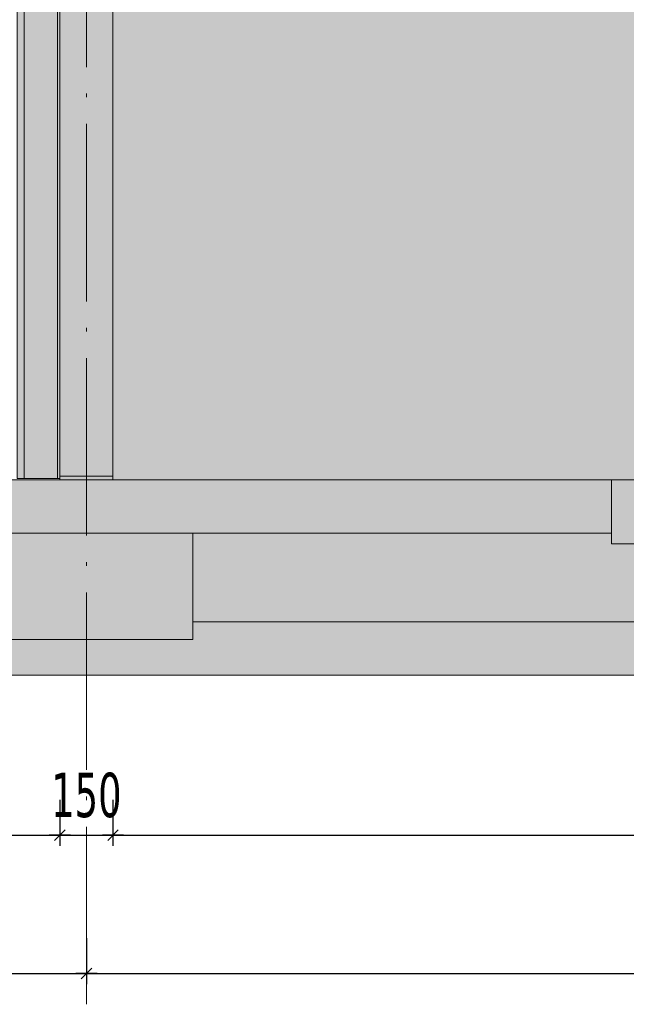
# Model space of a CAD drawing. Header units: millimetres. Extents: x 1567 to 2756, y -116 to 725.
# Tile 6 of 256: x 1694 to 1728, y 118 to 174. Entities that reach past the tile are written whole.
import ezdxf

# ---------------------------------------------------------------- set-up
doc = ezdxf.new("R2010")
doc.units = ezdxf.units.MM
doc.linetypes.add('CADWORK_5', pattern=[13.2, 10, -1.5, 0.2, -1.5])
doc.layers.add('Ech.1_50', color=7, linetype='Continuous')
doc.styles.add('tahoma-z-r', font='txt', dxfattribs={"width": 0.704918})
doc.dimstyles.new('ISO-25', dxfattribs={"dimtxt": 2.5, "dimasz": 2.5, "dimexe": 1.25, "dimexo": 0.625, "dimtad": 1, "dimtxsty": 'Standard', "dimcen": 2.5, "dimadec": 0, "dimazin": 0, "dimtfac": 1, "dimtmove": 0, "dimatfit": 3, "dimfxl": 1, "dimarcsym": 0})

# ---------------------------------------------------------------- blocks, each defined once
blk = doc.blocks.new('cw-dimension-symbol2')
at = {"color": 0, "linetype": 'Continuous', "lineweight": -2}
for p, q in [((-1, 0), (1, 0)), ((-0.5, -0.5), (0.5, 0.5))]:
    blk.add_line(p, q, dxfattribs=at)
blk = doc.blocks.new('*D110')
at = {"layer": 'Defpoints', "color": 0}
for p in [(1796.078, 129.994), (1699.078, 127.994), (1796.078, 127.994)]:
    blk.add_point(p, dxfattribs=at)
at = {"layer": 'Ech.1_50', "color": 0, "linetype": 'Continuous', "lineweight": -2}
for p, q in [((1796.078, 129.994), (1796.078, 127.394)), ((1699.078, 127.994), (1699.078, 127.394)), ((1699.678, 127.994), (1795.478, 127.994))]:
    blk.add_line(p, q, dxfattribs=at)
at = {"layer": 'Ech.1_50', "color": 0, "lineweight": -2, "xscale": 0.6000000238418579, "yscale": 0.6000000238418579, "zscale": 0.6000000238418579}
for p, rotation in [((1699.078, 127.994), 180), ((1796.078, 127.994), 360)]:
    blk.add_blockref('cw-dimension-symbol2', p, dxfattribs=dict(at, rotation=rotation))
at = {"layer": 'Ech.1_50', "color": 7, "linetype": 'Continuous', "lineweight": 5, "insert": (1747.578, 130.244), "char_height": 2.5, "attachment_point": 5, "style": 'tahoma-z-r'}
blk.add_mtext('4850', dxfattribs=at)
blk = doc.blocks.new('*D112')
at = {"layer": 'Defpoints', "color": 0}
for p in [(1636.078, 129.994), (1696.078, 129.994), (1696.078, 127.994)]:
    blk.add_point(p, dxfattribs=at)
at = {"layer": 'Ech.1_50', "color": 0, "linetype": 'Continuous', "lineweight": -2}
for p, q in [((1636.078, 129.994), (1636.078, 127.394)), ((1696.078, 129.994), (1696.078, 127.394)), ((1636.678, 127.994), (1695.478, 127.994))]:
    blk.add_line(p, q, dxfattribs=at)
at = {"layer": 'Ech.1_50', "color": 0, "lineweight": -2, "xscale": 0.6000000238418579, "yscale": 0.6000000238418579, "zscale": 0.6000000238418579, "rotation": 180}
blk.add_blockref('cw-dimension-symbol2', (1636.078, 127.994), dxfattribs=at)
at = {"layer": 'Ech.1_50', "color": 0, "lineweight": -2, "xscale": 0.6000000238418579, "yscale": 0.6000000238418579, "zscale": 0.6000000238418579}
blk.add_blockref('cw-dimension-symbol2', (1696.078, 127.994), dxfattribs=at)
at = {"layer": 'Ech.1_50', "color": 7, "linetype": 'Continuous', "lineweight": 5, "insert": (1666.078, 130.244), "char_height": 2.5, "attachment_point": 5, "style": 'tahoma-z-r'}
blk.add_mtext('3000', dxfattribs=at)
blk = doc.blocks.new('*D114')
at = {"layer": 'Defpoints', "color": 0}
for p in [(1696.078, 129.994), (1699.078, 129.994), (1699.078, 127.994)]:
    blk.add_point(p, dxfattribs=at)
at = {"layer": 'Ech.1_50', "color": 0, "linetype": 'Continuous', "lineweight": -2}
for p, q in [((1696.078, 129.994), (1696.078, 127.394)), ((1699.078, 129.994), (1699.078, 127.394)), ((1696.678, 127.994), (1698.478, 127.994))]:
    blk.add_line(p, q, dxfattribs=at)
at = {"layer": 'Ech.1_50', "color": 0, "lineweight": -2, "xscale": 0.6000000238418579, "yscale": 0.6000000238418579, "zscale": 0.6000000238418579, "rotation": 180}
blk.add_blockref('cw-dimension-symbol2', (1696.078, 127.994), dxfattribs=at)
at = {"layer": 'Ech.1_50', "color": 0, "lineweight": -2, "xscale": 0.6000000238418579, "yscale": 0.6000000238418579, "zscale": 0.6000000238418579}
blk.add_blockref('cw-dimension-symbol2', (1699.078, 127.994), dxfattribs=at)
at = {"layer": 'Ech.1_50', "color": 7, "linetype": 'Continuous', "lineweight": 5, "insert": (1697.578, 130.244), "char_height": 2.5, "attachment_point": 5, "style": 'tahoma-z-r'}
blk.add_mtext('150', dxfattribs=at)
blk = doc.blocks.new('*D125')
at = {"layer": 'Defpoints', "color": 0}
for p in [(1634.578, 122.202), (1697.578, 122.202), (1697.578, 120.202)]:
    blk.add_point(p, dxfattribs=at)
at = {"layer": 'Ech.1_50', "color": 0, "linetype": 'Continuous', "lineweight": -2}
for p, q in [((1634.578, 122.202), (1634.578, 119.602)), ((1697.578, 122.202), (1697.578, 119.602)), ((1635.178, 120.202), (1696.978, 120.202))]:
    blk.add_line(p, q, dxfattribs=at)
at = {"layer": 'Ech.1_50', "color": 0, "lineweight": -2, "xscale": 0.6000000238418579, "yscale": 0.6000000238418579, "zscale": 0.6000000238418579, "rotation": 180}
blk.add_blockref('cw-dimension-symbol2', (1634.578, 120.202), dxfattribs=at)
at = {"layer": 'Ech.1_50', "color": 0, "lineweight": -2, "xscale": 0.6000000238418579, "yscale": 0.6000000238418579, "zscale": 0.6000000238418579}
blk.add_blockref('cw-dimension-symbol2', (1697.578, 120.202), dxfattribs=at)
at = {"layer": 'Ech.1_50', "color": 7, "linetype": 'Continuous', "lineweight": 5, "insert": (1666.078, 122.452), "char_height": 2.5, "attachment_point": 5, "style": 'tahoma-z-r'}
blk.add_mtext('3150', dxfattribs=at)
blk = doc.blocks.new('*D126')
at = {"layer": 'Defpoints', "color": 0}
for p in [(1697.578, 122.202), (1797.578, 122.202), (1797.578, 120.202)]:
    blk.add_point(p, dxfattribs=at)
at = {"layer": 'Ech.1_50', "color": 0, "linetype": 'Continuous', "lineweight": -2}
for p, q in [((1697.578, 122.202), (1697.578, 119.602)), ((1797.578, 122.202), (1797.578, 119.602)), ((1698.178, 120.202), (1796.978, 120.202))]:
    blk.add_line(p, q, dxfattribs=at)
at = {"layer": 'Ech.1_50', "color": 0, "lineweight": -2, "xscale": 0.6000000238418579, "yscale": 0.6000000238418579, "zscale": 0.6000000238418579, "rotation": 180}
blk.add_blockref('cw-dimension-symbol2', (1697.578, 120.202), dxfattribs=at)
at = {"layer": 'Ech.1_50', "color": 0, "lineweight": -2, "xscale": 0.6000000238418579, "yscale": 0.6000000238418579, "zscale": 0.6000000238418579}
blk.add_blockref('cw-dimension-symbol2', (1797.578, 120.202), dxfattribs=at)
at = {"layer": 'Ech.1_50', "color": 7, "linetype": 'Continuous', "lineweight": 5, "insert": (1747.578, 122.452), "char_height": 2.5, "attachment_point": 5, "style": 'tahoma-z-r'}
blk.add_mtext('5000', dxfattribs=at)

msp = doc.modelspace()

# ---------------------------------------------------------------- hatches: boundary and pattern name
at = {"layer": 'Ech.1_50', "linetype": 'Continuous', "lineweight": 5, "true_color": 0xe0c8b3, "transparency": 33554687}
h = msp.add_hatch(color=9, dxfattribs=at)
h.paths.add_polyline_path([(1696.078, 148.216), (1699.078, 148.216), (1699.078, 230.174), (1696.078, 229.424), (1696.078, 221.137), (1696.078, 148.216)])
h.paths.add_polyline_path([(1696.378, 221.137), (1696.378, 226.816), (1698.778, 226.816), (1698.778, 210.379), (1696.378, 210.379), (1696.378, 221.137)])
at = {"layer": 'Ech.1_50', "linetype": 'Continuous', "lineweight": 5, "true_color": 0xfdfdfd, "transparency": 33554687}
for points in [[(1792.039, 205.016), (1699.078, 205.016), (1699.078, 148.016), (1796.078, 148.016), (1796.078, 202.684), (1792.039, 205.016)], [(1791.578, 145.016), (1767.978, 145.016), (1767.978, 144.416), (1757.978, 144.416), (1757.978, 145.016), (1737.178, 145.016), (1737.178, 144.416), (1727.178, 144.416), (1727.178, 145.016), (1703.578, 145.016), (1703.578, 140.016), (1791.578, 140.016), (1791.578, 145.016)]]:
    msp.add_hatch(color=7, dxfattribs=at).paths.add_polyline_path(points)
at = {"layer": 'Ech.1_50', "linetype": 'Continuous', "lineweight": 5, "true_color": 0xb3b3b3, "transparency": 33554687}
for points in [[(1693.678, 148.096), (1694.078, 148.096), (1694.078, 200.096), (1693.678, 200.096), (1693.678, 148.096)], [(1695.958, 200.096), (1694.078, 200.096), (1694.078, 148.096), (1695.958, 148.096), (1695.958, 200.096)], [(1696.078, 200.096), (1695.958, 200.096), (1695.958, 148.096), (1696.078, 148.096), (1696.078, 200.096)]]:
    msp.add_hatch(color=253, dxfattribs=at).paths.add_polyline_path(points)
at = {"layer": 'Ech.1_50', "linetype": 'Continuous', "lineweight": 5, "true_color": 0xb3d6f7, "transparency": 33554687}
msp.add_hatch(color=254, dxfattribs=at).paths.add_polyline_path([(1696.078, 148.016), (1699.078, 148.016), (1699.078, 148.216), (1696.078, 148.216), (1696.078, 148.016)])
at = {"layer": 'Ech.1_50', "linetype": 'Continuous', "lineweight": 5, "true_color": 0xdcdcdc, "transparency": 33554687}
msp.add_hatch(color=254, dxfattribs=at).paths.add_polyline_path([(1686.978, 145.016), (1727.178, 145.016), (1727.178, 148.016), (1686.978, 148.016), (1686.978, 145.016)])
at = {"layer": 'Ech.1_50', "linetype": 'Continuous', "lineweight": 5, "true_color": 0xd0d0d0, "transparency": 33554687}
msp.add_hatch(color=254, dxfattribs=at).paths.add_polyline_path([(1727.178, 144.416), (1737.178, 144.416), (1737.178, 148.016), (1727.178, 148.016), (1727.178, 144.416)])
at = {"layer": 'Ech.1_50', "linetype": 'Continuous', "lineweight": 5, "true_color": 0xf3f3f3, "transparency": 33554687}
for points in [[(1703.578, 145.016), (1691.578, 145.016), (1691.578, 139.016), (1703.578, 139.016), (1703.578, 145.016)], [(1639.578, 137.016), (1958.578, 137.016), (1958.578, 140.016), (1886.578, 140.016), (1886.578, 139.016), (1874.578, 139.016), (1874.578, 140.016), (1803.578, 140.016), (1803.578, 139.016), (1791.578, 139.016), (1791.578, 140.016), (1703.578, 140.016), (1703.578, 139.016), (1691.578, 139.016), (1691.578, 140.016), (1639.578, 140.016), (1639.578, 137.016)]]:
    msp.add_hatch(color=7, dxfattribs=at).paths.add_polyline_path(points)

# ---------------------------------------------------------------- linework, layer by layer
at = {"layer": 'Ech.1_50', "color": 1, "linetype": 'CADWORK_5', "lineweight": 5}
msp.add_lwpolyline([(1697.578, 118.472), (1697.578, 245.222)], dxfattribs=at)
at = {"layer": 'Ech.1_50', "color": 7, "linetype": 'Continuous', "lineweight": 5}
for points in [[(1696.078, 148.216), (1699.078, 148.216), (1699.078, 230.174), (1696.078, 229.424), (1696.078, 221.137), (1696.078, 148.216)], [(1792.039, 205.016), (1699.078, 205.016), (1699.078, 148.016), (1796.078, 148.016), (1796.078, 202.684), (1792.039, 205.016)], [(1693.678, 148.096), (1694.078, 148.096), (1694.078, 200.096), (1693.678, 200.096), (1693.678, 148.096)], [(1695.958, 200.096), (1694.078, 200.096), (1694.078, 148.096), (1695.958, 148.096), (1695.958, 200.096)], [(1696.078, 200.096), (1695.958, 200.096), (1695.958, 148.096), (1696.078, 148.096), (1696.078, 200.096)], [(1696.078, 148.016), (1699.078, 148.016), (1699.078, 148.216), (1696.078, 148.216), (1696.078, 148.016)], [(1686.978, 145.016), (1727.178, 145.016), (1727.178, 148.016), (1686.978, 148.016), (1686.978, 145.016)], [(1727.178, 144.416), (1737.178, 144.416), (1737.178, 148.016), (1727.178, 148.016), (1727.178, 144.416)], [(1703.578, 145.016), (1691.578, 145.016), (1691.578, 139.016), (1703.578, 139.016), (1703.578, 145.016)], [(1791.578, 145.016), (1767.978, 145.016), (1767.978, 144.416), (1757.978, 144.416), (1757.978, 145.016), (1737.178, 145.016), (1737.178, 144.416), (1727.178, 144.416), (1727.178, 145.016), (1703.578, 145.016), (1703.578, 140.016), (1791.578, 140.016), (1791.578, 145.016)], [(1639.578, 137.016), (1958.578, 137.016), (1958.578, 140.016), (1886.578, 140.016), (1886.578, 139.016), (1874.578, 139.016), (1874.578, 140.016), (1803.578, 140.016), (1803.578, 139.016), (1791.578, 139.016), (1791.578, 140.016), (1703.578, 140.016), (1703.578, 139.016), (1691.578, 139.016), (1691.578, 140.016), (1639.578, 140.016), (1639.578, 137.016)]]:
    msp.add_lwpolyline(points, close=True, dxfattribs=at)

# ---------------------------------------------------------------- dimensions: what is measured, and where the dimension line sits
for base, p1, p2, angle, text, picture, middle, dimtype in [((1696.078, 127.994), (1636.078, 129.994), (1696.078, 129.994), 0, '3000', '*D112', (1666.078, 130.244), 161), ((1699.078, 127.994), (1696.078, 129.994), (1699.078, 129.994), 0, '150', '*D114', (1697.578, 130.244), 161), ((1796.078, 127.994), (1699.078, 127.994), (1796.078, 129.994), 180, '4850', '*D110', (1747.578, 130.244), 160), ((1697.578, 120.202), (1634.578, 122.202), (1697.578, 122.202), 0, '3150', '*D125', (1666.078, 122.452), 161), ((1797.578, 120.202), (1697.578, 122.202), (1797.578, 122.202), 0, '5000', '*D126', (1747.578, 122.452), 161)]:
    dim = msp.add_linear_dim(base=base, p1=p1, p2=p2, angle=angle, text=text, dimstyle='ISO-25', override={"dimtxt": 2.5, "dimasz": 0.6, "dimexe": 0.6, "dimexo": 0, "dimgap": 0, "dimdec": 0, "dimlfac": 1, "dimtxsty": 'tahoma-z-r', "dimblk": 'cw-dimension-symbol2', "dimclrt": 7, "dimtmove": 2}, dxfattribs=at)
    dim.commit()
    dim.dimension.update_dxf_attribs({"geometry": picture, "text_midpoint": middle, "dimtype": dimtype})

doc.saveas('drawing.dxf')
